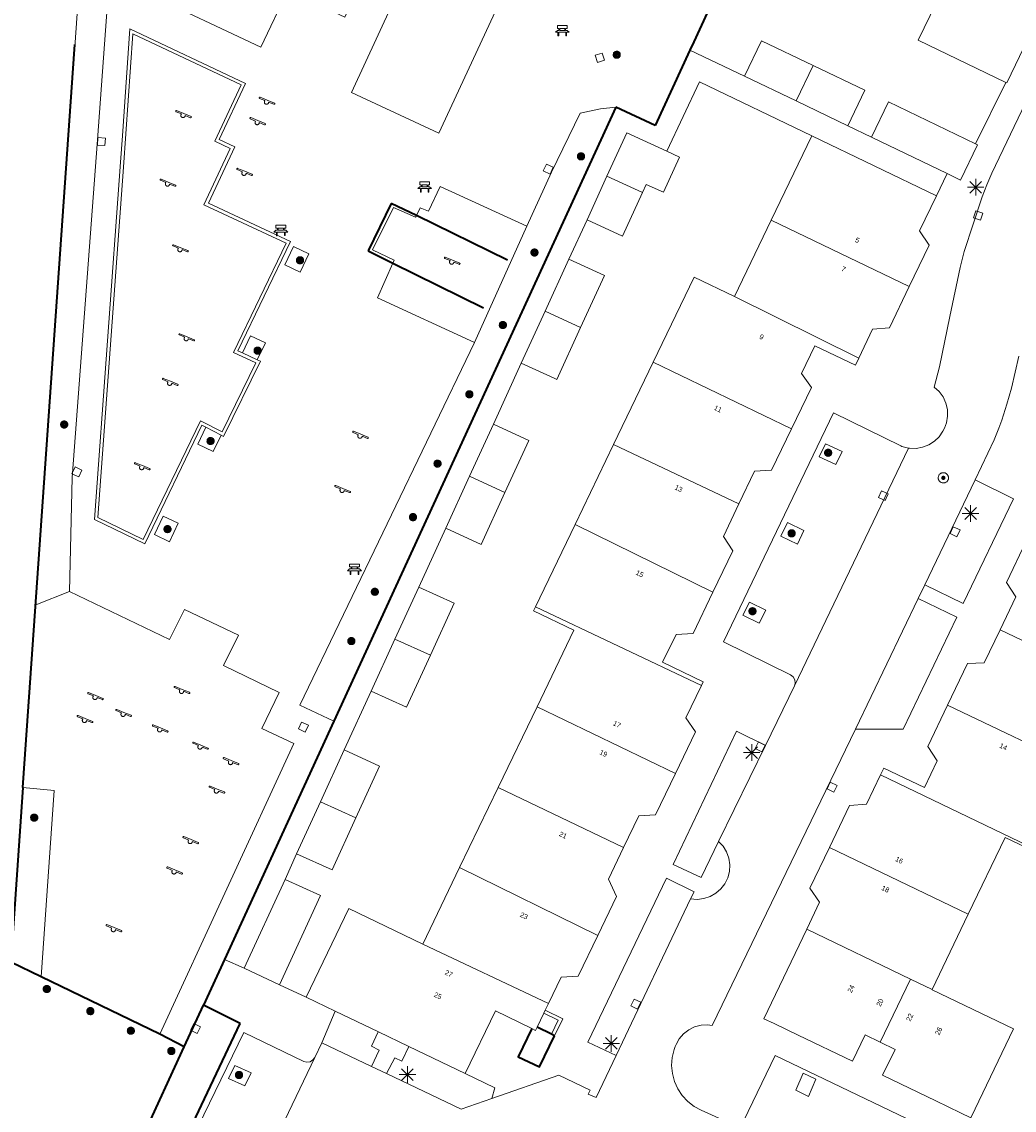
# Model space of a CAD drawing. Header units: metres. Extents: x 135779 to 137489, y 452643 to 455118.
# Tile 154 of 189: x 136297 to 136357, y 453940 to 454006. Entities that reach past the tile are written whole.
import ezdxf
from ezdxf.enums import TextEntityAlignment as Align

# ---------------------------------------------------------------- set-up
doc = ezdxf.new("R2010")
doc.units = ezdxf.units.M
doc.linetypes.add('DGN_Style_4', pattern=[89.853097, 44.898487, -22.449243, 0.056123, -22.449243])
for name, color, linetype, lineweight in [('KTop_BTD_Groenvoorziening', 62, 'Continuous', 13), ('KTop_BTD_Groenvoorziening_heesters', 62, 'Continuous', 13), ('KTop_GBI_Toegangstrap', 40, 'Continuous', 40), ('KTop_NAR_Huisnummer (t)', 7, 'Continuous', 13), ('KTop_NAR_Huisnummer tijdelijk (t)', 7, 'Continuous', 13), ('KTop_OTD_Onverhard_zand', 15, 'Continuous', 13), ('KTop_OTD_Open verharding', 15, 'Continuous', 13), ('KTop_PAL_Lichtmast', 40, 'Continuous', 13), ('KTop_PND_Grondvlaksituatie van BAG-pand [tachy]', 1, 'Continuous', 13), ('KTop_PND_Pandscheiding', 40, 'Continuous', 13), ('KTop_PUT_Inspectie- of rioolput', 15, 'Continuous', 13), ('KTop_PUT_Kolk', 15, 'Continuous', 13), ('KTop_SHD_Hek (l)', 15, 'DGN_Style_4', 40), ('KTop_SHD_Muur', 15, 'Continuous', 13), ('KTop_STM_Bank', 40, 'Continuous', 13), ('KTop_STM_Speelvoorziening', 40, 'Continuous', 13), ('KTop_VGO_Boom', 92, 'Continuous', 13), ('KTop_WGD_Parkeervlak', 251, 'Continuous', 13), ('KTop_WGD_Rijbaan_Lokale weg', 251, 'Continuous', 13), ('KTop_WGD_Voetpad', 251, 'Continuous', 13), ('KTop_WGD_Voetpad_achterpad', 251, 'Continuous', 13)]:
    doc.layers.add(name, color=color, linetype=linetype, lineweight=lineweight)
doc.styles.add('Style-ROVU', font='ROVU.shx')
doc.styles.add('Style-ROVUCURSIEF', font='ROVUCURSIEF.shx')

# ---------------------------------------------------------------- blocks, each defined once
blk = doc.blocks.new('PAL_Lichtmast')
at = {"layer": 'KTop_PAL_Lichtmast'}
for p, q in [((-0.354, -0.354), (0.354, 0.354)), ((0.354, -0.354), (-0.354, 0.354)), ((0, -0.5), (0, 0.5)), ((-0.5, 0), (0.5, 0))]:
    blk.add_line(p, q, dxfattribs=at)
blk = doc.blocks.new('PUT_Inspectie-_of_rioolput')
at = {"layer": 'KTop_PUT_Inspectie- of rioolput', "flags": 128}
for points in [[(0.31, 0), (0.308, 0.032), (0.303, 0.064), (0.294, 0.095), (0.283, 0.126), (0.268, 0.155), (0.25, 0.182), (0.23, 0.207), (0.207, 0.23), (0.182, 0.25), (0.154, 0.268), (0.126, 0.283), (0.095, 0.294), (0.064, 0.303), (0.032, 0.308), (0, 0.309), (-0.032, 0.308), (-0.064, 0.303), (-0.096, 0.294), (-0.126, 0.283), (-0.155, 0.268), (-0.182, 0.25), (-0.207, 0.23), (-0.23, 0.207), (-0.25, 0.182), (-0.268, 0.154), (-0.283, 0.126), (-0.294, 0.095), (-0.303, 0.064), (-0.308, 0.032), (-0.309, 0), (-0.308, -0.032), (-0.303, -0.064), (-0.294, -0.096), (-0.283, -0.126), (-0.268, -0.155), (-0.25, -0.182), (-0.23, -0.207), (-0.207, -0.23), (-0.182, -0.25), (-0.155, -0.268), (-0.126, -0.283), (-0.096, -0.294), (-0.064, -0.303), (-0.032, -0.308), (0, -0.309), (0.032, -0.308), (0.064, -0.303), (0.095, -0.294), (0.126, -0.283), (0.155, -0.268), (0.182, -0.25), (0.207, -0.23), (0.23, -0.207), (0.25, -0.182), (0.268, -0.155), (0.283, -0.126), (0.294, -0.096), (0.303, -0.064), (0.308, -0.032), (0.31, 0)], [(0.095, 0), (0.094, 0.009), (0.092, 0.019), (0.09, 0.029), (0.086, 0.038), (0.082, 0.047), (0.076, 0.055), (0.07, 0.063), (0.063, 0.07), (0.055, 0.076), (0.047, 0.082), (0.038, 0.086), (0.029, 0.09), (0.019, 0.092), (0.009, 0.094), (0, 0.094), (-0.01, 0.094), (-0.02, 0.092), (-0.029, 0.09), (-0.039, 0.086), (-0.048, 0.082), (-0.056, 0.076), (-0.064, 0.07), (-0.071, 0.063), (-0.077, 0.055), (-0.082, 0.047), (-0.087, 0.038), (-0.09, 0.029), (-0.093, 0.019), (-0.094, 0.009), (-0.095, 0), (-0.094, -0.01), (-0.093, -0.02), (-0.09, -0.029), (-0.087, -0.039), (-0.082, -0.048), (-0.077, -0.056), (-0.071, -0.064), (-0.064, -0.071), (-0.056, -0.077), (-0.047, -0.082), (-0.039, -0.087), (-0.029, -0.09), (-0.02, -0.093), (-0.01, -0.094), (0, -0.095), (0.009, -0.094), (0.019, -0.093), (0.029, -0.09), (0.038, -0.087), (0.047, -0.082), (0.055, -0.077), (0.063, -0.071), (0.07, -0.064), (0.076, -0.056), (0.082, -0.047), (0.086, -0.039), (0.09, -0.029), (0.092, -0.02), (0.094, -0.01), (0.095, 0)], [(0.035, 0), (0.034, 0.003), (0.034, 0.007), (0.033, 0.01), (0.031, 0.014), (0.03, 0.017), (0.028, 0.02), (0.026, 0.023), (0.023, 0.026), (0.02, 0.028), (0.017, 0.03), (0.014, 0.031), (0.01, 0.033), (0.007, 0.034), (0.003, 0.034), (0, 0.034), (-0.004, 0.034), (-0.007, 0.034), (-0.011, 0.033), (-0.014, 0.031), (-0.018, 0.03), (-0.021, 0.028), (-0.023, 0.026), (-0.026, 0.023), (-0.028, 0.02), (-0.03, 0.017), (-0.032, 0.014), (-0.033, 0.01), (-0.034, 0.007), (-0.035, 0.003), (-0.035, 0), (-0.035, -0.004), (-0.034, -0.007), (-0.033, -0.011), (-0.032, -0.014), (-0.03, -0.018), (-0.028, -0.021), (-0.026, -0.023), (-0.023, -0.026), (-0.021, -0.028), (-0.017, -0.03), (-0.014, -0.032), (-0.011, -0.033), (-0.007, -0.034), (-0.004, -0.035), (0, -0.035), (0.003, -0.035), (0.007, -0.034), (0.01, -0.033), (0.014, -0.032), (0.017, -0.03), (0.02, -0.028), (0.023, -0.026), (0.026, -0.023), (0.028, -0.021), (0.03, -0.017), (0.031, -0.014), (0.033, -0.011), (0.034, -0.007), (0.034, -0.004), (0.035, 0)], [(0.01, 0.02), (0.007, 0.02), (0.005, 0.021), (0.003, 0.022), (0.001, 0.022), (-0.001, 0.022), (-0.004, 0.022), (-0.006, 0.021), (-0.008, 0.02), (-0.01, 0.019), (-0.012, 0.018), (-0.014, 0.017), (-0.016, 0.015), (-0.017, 0.013), (-0.019, 0.012), (-0.02, 0.009), (-0.021, 0.007), (-0.022, 0.005), (-0.022, 0.003), (-0.022, 0.001), (-0.022, -0.001), (-0.022, -0.004), (-0.022, -0.006), (-0.021, -0.008), (-0.02, -0.01), (-0.019, -0.012), (-0.017, -0.014), (-0.016, -0.016), (-0.014, -0.017), (-0.012, -0.019), (-0.01, -0.02), (-0.008, -0.021), (-0.006, -0.022), (-0.003, -0.022), (-0.001, -0.022), (0.001, -0.022), (0.003, -0.022), (0.005, -0.022), (0.008, -0.021), (0.01, -0.02), (0.012, -0.019), (0.014, -0.017), (0.015, -0.016), (0.017, -0.014), (0.018, -0.012), (0.02, -0.01), (0.02, -0.008), (0.021, -0.006), (0.022, -0.003), (0.022, -0.001), (0.022, 0.001), (0.022, 0.003), (0.021, 0.005), (0.02, 0.008), (0.019, 0.01), (0.018, 0.012), (0.017, 0.014), (0.015, 0.015), (0.013, 0.017), (0.012, 0.018), (0.01, 0.02)]]:
    blk.add_lwpolyline(points, dxfattribs=at)
blk = doc.blocks.new('PUT_Kolk')
at = {"layer": 'KTop_PUT_Kolk', "flags": 128}
blk.add_lwpolyline([(0.225, -0.225), (0.225, 0.225), (-0.225, 0.225), (-0.225, -0.225), (0.225, -0.225)], dxfattribs=at)
blk = doc.blocks.new('STM_Speelvoorziening')
at = {"layer": 'KTop_STM_Speelvoorziening'}
for p, q in [((-0.456, 0.218), (-0.455, 0.222)), ((-0.456, 0.214), (-0.456, 0.218)), ((-0.456, 0.21), (-0.456, 0.214)), ((-0.455, 0.206), (-0.456, 0.21)), ((-0.455, 0.222), (-0.454, 0.226)), ((-0.454, 0.202), (-0.455, 0.206)), ((-0.454, 0.226), (-0.453, 0.23)), ((-0.453, 0.198), (-0.454, 0.202)), ((-0.453, 0.23), (-0.451, 0.234)), ((-0.451, 0.194), (-0.453, 0.198)), ((-0.451, 0.234), (-0.449, 0.237)), ((-0.449, 0.19), (-0.451, 0.194)), ((-0.449, 0.237), (-0.446, 0.24)), ((-0.446, 0.187), (-0.449, 0.19)), ((-0.446, 0.24), (-0.443, 0.243)), ((-0.443, 0.184), (-0.446, 0.187)), ((-0.443, 0.243), (-0.44, 0.246)), ((-0.44, 0.182), (-0.443, 0.184)), ((-0.44, 0.246), (-0.436, 0.248)), ((-0.436, 0.179), (-0.44, 0.182)), ((-0.436, 0.248), (-0.433, 0.25)), ((-0.433, 0.178), (-0.436, 0.179)), ((-0.433, 0.25), (-0.429, 0.251)), ((-0.109, 0.044), (-0.433, 0.178)), ((-0.429, 0.251), (-0.425, 0.253)), ((-0.425, 0.253), (-0.421, 0.253)), ((-0.421, 0.253), (-0.417, 0.253)), ((-0.417, 0.253), (-0.412, 0.253)), ((-0.412, 0.253), (-0.408, 0.253)), ((-0.408, 0.253), (-0.404, 0.251)), ((-0.404, 0.251), (-0.402, 0.251)), ((-0.402, 0.251), (0.031, 0.072)), ((-0.14, -0.007), (-0.135, 0.006)), ((-0.135, 0.006), (-0.129, 0.018)), ((-0.129, 0.018), (-0.122, 0.029)), ((-0.122, 0.029), (-0.114, 0.04)), ((-0.114, 0.04), (-0.109, 0.044)), ((0.031, 0.072), (0.464, -0.106)), ((-0.146, -0.033), (-0.144, -0.02)), ((-0.146, -0.047), (-0.146, -0.033)), ((-0.146, -0.06), (-0.146, -0.047)), ((-0.144, -0.073), (-0.146, -0.06)), ((-0.144, -0.02), (-0.14, -0.007)), ((-0.14, -0.086), (-0.144, -0.073)), ((-0.135, -0.099), (-0.14, -0.086)), ((-0.129, -0.111), (-0.135, -0.099)), ((-0.122, -0.122), (-0.129, -0.111)), ((-0.114, -0.133), (-0.122, -0.122)), ((-0.104, -0.143), (-0.114, -0.133)), ((-0.093, -0.151), (-0.104, -0.143)), ((-0.082, -0.158), (-0.093, -0.151)), ((-0.07, -0.164), (-0.082, -0.158)), ((-0.057, -0.169), (-0.07, -0.164)), ((-0.044, -0.172), (-0.057, -0.169)), ((-0.031, -0.174), (-0.044, -0.172)), ((-0.017, -0.175), (-0.031, -0.174)), ((-0.004, -0.174), (-0.017, -0.175)), ((0.009, -0.172), (-0.004, -0.174)), ((0.022, -0.169), (0.009, -0.172)), ((0.035, -0.164), (0.022, -0.169)), ((0.047, -0.158), (0.035, -0.164)), ((0.058, -0.151), (0.047, -0.158)), ((0.069, -0.143), (0.058, -0.151)), ((0.078, -0.133), (0.069, -0.143)), ((0.086, -0.122), (0.078, -0.133)), ((0.094, -0.111), (0.086, -0.122)), ((0.1, -0.099), (0.094, -0.111)), ((0.105, -0.086), (0.1, -0.099)), ((0.108, -0.073), (0.105, -0.086)), ((0.11, -0.06), (0.108, -0.073)), ((0.112, -0.046), (0.11, -0.06)), ((0.434, -0.179), (0.112, -0.046)), ((0.439, -0.18), (0.434, -0.179)), ((0.443, -0.181), (0.439, -0.18)), ((0.447, -0.181), (0.443, -0.181)), ((0.451, -0.181), (0.447, -0.181)), ((0.455, -0.18), (0.451, -0.181)), ((0.459, -0.179), (0.455, -0.18)), ((0.463, -0.178), (0.459, -0.179)), ((0.467, -0.176), (0.463, -0.178)), ((0.464, -0.106), (0.467, -0.107)), ((0.467, -0.107), (0.47, -0.11)), ((0.47, -0.174), (0.467, -0.176)), ((0.47, -0.11), (0.474, -0.112)), ((0.474, -0.171), (0.47, -0.174)), ((0.474, -0.112), (0.477, -0.115)), ((0.477, -0.168), (0.474, -0.171)), ((0.477, -0.115), (0.479, -0.118)), ((0.479, -0.165), (0.477, -0.168)), ((0.479, -0.118), (0.481, -0.122)), ((0.481, -0.161), (0.479, -0.165)), ((0.481, -0.122), (0.483, -0.125)), ((0.483, -0.158), (0.481, -0.161)), ((0.483, -0.125), (0.485, -0.129)), ((0.485, -0.154), (0.483, -0.158)), ((0.485, -0.129), (0.486, -0.133)), ((0.486, -0.15), (0.485, -0.154)), ((0.486, -0.133), (0.486, -0.138)), ((0.486, -0.138), (0.487, -0.142)), ((0.487, -0.142), (0.486, -0.146)), ((0.486, -0.146), (0.486, -0.15))]:
    blk.add_line(p, q, dxfattribs=at)
blk = doc.blocks.new('STM_Bank')
at = {"layer": 'KTop_STM_Bank'}
for p, q in [((-0.416, -0.089), (-0.298, 0.019)), ((-0.298, 0.314), (0.298, 0.314)), ((-0.298, 0.143), (-0.298, 0.314)), ((-0.2, 0.143), (-0.298, 0.143)), ((-0.298, 0.019), (-0.2, 0.019)), ((-0.2, 0.019), (-0.2, 0.143)), ((0.157, 0.143), (-0.154, 0.143)), ((-0.154, 0.143), (-0.154, 0.019)), ((-0.154, 0.019), (0.157, 0.019)), ((0.157, 0.019), (0.157, 0.143)), ((0.298, 0.143), (0.203, 0.143)), ((0.203, 0.143), (0.203, 0.019)), ((0.203, 0.019), (0.298, 0.019)), ((0.298, 0.314), (0.298, 0.143)), ((0.298, 0.019), (0.416, -0.089)), ((-0.259, -0.089), (-0.416, -0.089)), ((-0.259, -0.315), (-0.259, -0.089)), ((-0.213, -0.315), (-0.259, -0.315)), ((0.216, -0.089), (-0.213, -0.089)), ((-0.213, -0.089), (-0.213, -0.315)), ((0.216, -0.305), (0.216, -0.089)), ((0.259, -0.305), (0.216, -0.305)), ((0.416, -0.089), (0.259, -0.089)), ((0.259, -0.089), (0.259, -0.305))]:
    blk.add_line(p, q, dxfattribs=at)
blk = doc.blocks.new('VGO_Boom')
at = {"layer": 'KTop_VGO_Boom', "flags": 128}
for points in [[(0.215, 0), (0.214, 0.022), (0.21, 0.045), (0.204, 0.066), (0.196, 0.087), (0.186, 0.108), (0.174, 0.126), (0.16, 0.144), (0.144, 0.16), (0.126, 0.174), (0.107, 0.186), (0.087, 0.196), (0.066, 0.204), (0.045, 0.21), (0.022, 0.214), (-0.001, 0.215), (-0.023, 0.214), (-0.045, 0.21), (-0.067, 0.204), (-0.088, 0.196), (-0.108, 0.186), (-0.127, 0.174), (-0.144, 0.16), (-0.16, 0.144), (-0.174, 0.126), (-0.187, 0.107), (-0.197, 0.087), (-0.205, 0.066), (-0.211, 0.045), (-0.214, 0.022), (-0.215, -0.001), (-0.214, -0.023), (-0.211, -0.045), (-0.205, -0.067), (-0.197, -0.088), (-0.187, -0.108), (-0.174, -0.127), (-0.16, -0.144), (-0.144, -0.16), (-0.127, -0.174), (-0.108, -0.187), (-0.088, -0.197), (-0.067, -0.205), (-0.045, -0.211), (-0.023, -0.214), (0, -0.215), (0.022, -0.214), (0.045, -0.211), (0.066, -0.205), (0.087, -0.197), (0.108, -0.187), (0.126, -0.174), (0.144, -0.16), (0.16, -0.144), (0.174, -0.127), (0.186, -0.108), (0.196, -0.088), (0.204, -0.067), (0.21, -0.045), (0.214, -0.023), (0.215, -0.001)], [(0.155, 0), (0.154, 0.016), (0.152, 0.032), (0.147, 0.048), (0.142, 0.063), (0.134, 0.078), (0.125, 0.091), (0.115, 0.104), (0.104, 0.115), (0.091, 0.125), (0.077, 0.134), (0.063, 0.142), (0.048, 0.147), (0.032, 0.152), (0.016, 0.154), (-0.001, 0.155), (-0.017, 0.154), (-0.033, 0.152), (-0.048, 0.147), (-0.064, 0.142), (-0.078, 0.134), (-0.092, 0.125), (-0.104, 0.115), (-0.116, 0.104), (-0.126, 0.091), (-0.135, 0.077), (-0.142, 0.063), (-0.148, 0.048), (-0.152, 0.032), (-0.155, 0.016), (-0.155, -0.001), (-0.155, -0.017), (-0.152, -0.033), (-0.148, -0.048), (-0.142, -0.064), (-0.135, -0.078), (-0.126, -0.092), (-0.116, -0.104), (-0.104, -0.116), (-0.092, -0.126), (-0.078, -0.135), (-0.064, -0.142), (-0.048, -0.148), (-0.033, -0.152), (-0.017, -0.155), (0, -0.155), (0.016, -0.155), (0.032, -0.152), (0.048, -0.148), (0.063, -0.142), (0.078, -0.135), (0.091, -0.126), (0.104, -0.116), (0.115, -0.104), (0.125, -0.092), (0.134, -0.078), (0.142, -0.064), (0.147, -0.048), (0.152, -0.033), (0.154, -0.017), (0.155, -0.001)], [(0.095, 0), (0.094, 0.01), (0.093, 0.02), (0.09, 0.029), (0.087, 0.039), (0.082, 0.048), (0.077, 0.056), (0.071, 0.064), (0.064, 0.071), (0.056, 0.077), (0.047, 0.082), (0.039, 0.087), (0.029, 0.09), (0.02, 0.093), (0.01, 0.094), (-0.001, 0.095), (-0.01, 0.094), (-0.02, 0.093), (-0.03, 0.09), (-0.039, 0.087), (-0.048, 0.082), (-0.056, 0.077), (-0.064, 0.071), (-0.071, 0.064), (-0.077, 0.056), (-0.083, 0.047), (-0.087, 0.039), (-0.091, 0.029), (-0.093, 0.02), (-0.095, 0.01), (-0.095, -0.001), (-0.095, -0.01), (-0.093, -0.02), (-0.091, -0.03), (-0.087, -0.039), (-0.083, -0.048), (-0.077, -0.056), (-0.071, -0.064), (-0.064, -0.071), (-0.056, -0.077), (-0.048, -0.083), (-0.039, -0.087), (-0.03, -0.091), (-0.02, -0.093), (-0.01, -0.095), (0, -0.095), (0.01, -0.095), (0.02, -0.093), (0.029, -0.091), (0.039, -0.087), (0.048, -0.083), (0.056, -0.077), (0.064, -0.071), (0.071, -0.064), (0.077, -0.056), (0.082, -0.048), (0.087, -0.039), (0.09, -0.03), (0.093, -0.02), (0.094, -0.01), (0.095, -0.001)], [(0.035, 0), (0.035, 0.004), (0.034, 0.007), (0.033, 0.011), (0.032, 0.014), (0.03, 0.018), (0.028, 0.021), (0.026, 0.023), (0.023, 0.026), (0.021, 0.028), (0.017, 0.03), (0.014, 0.032), (0.011, 0.033), (0.007, 0.034), (0.004, 0.035), (-0.001, 0.035), (-0.004, 0.035), (-0.008, 0.034), (-0.011, 0.033), (-0.015, 0.032), (-0.018, 0.03), (-0.021, 0.028), (-0.024, 0.026), (-0.027, 0.023), (-0.029, 0.021), (-0.031, 0.017), (-0.032, 0.014), (-0.034, 0.011), (-0.035, 0.007), (-0.035, 0.004), (-0.035, -0.001), (-0.035, -0.004), (-0.035, -0.008), (-0.034, -0.011), (-0.032, -0.015), (-0.031, -0.018), (-0.029, -0.021), (-0.027, -0.024), (-0.024, -0.027), (-0.021, -0.029), (-0.018, -0.031), (-0.015, -0.032), (-0.011, -0.034), (-0.008, -0.035), (-0.004, -0.035), (0, -0.035), (0.004, -0.035), (0.007, -0.035), (0.011, -0.034), (0.014, -0.032), (0.018, -0.031), (0.021, -0.029), (0.023, -0.027), (0.026, -0.024), (0.028, -0.021), (0.03, -0.018), (0.032, -0.015), (0.033, -0.011), (0.034, -0.008), (0.035, -0.004), (0.035, 0)]]:
    blk.add_lwpolyline(points, dxfattribs=at)

msp = doc.modelspace()

# ---------------------------------------------------------------- linework, layer by layer
at = {"layer": 'KTop_BTD_Groenvoorziening', "flags": 128}
for points in [[(136301.904, 454025.989), (136301.829, 454025.773), (136297.973, 453970.579)], [(136300.007, 453971.389), (136300.159, 453978.257), (136301.69, 453998.6), (136303.16, 454018.67), (136303.797, 454018.91)], [(136332.931, 454000.563), (136332, 454000.47), (136330.78, 454000.2), (136329.05, 453996.66), (136327.575, 453993.396)], [(136313.51, 453992.17), (136312.99, 453991.06), (136313.91, 453990.63), (136314.43, 453991.74), (136313.51, 453992.17)], [(136311.326, 453985.347), (136311.81, 453986.36), (136310.92, 453986.79), (136310.43, 453985.764)], [(136324.409, 453986.39), (136313.89, 453964.53), (136315.937, 453963.559)], [(136308.226, 453981.277), (136307.75, 453980.26), (136308.67, 453979.81), (136309.139, 453980.812)], [(136306.03, 453974.38), (136306.55, 453975.5), (136305.65, 453975.93), (136305.13, 453974.81), (136306.03, 453974.38)], [(136297.203, 453959.565), (136296.468, 453949.041), (136298.291, 453948.161)]]:
    msp.add_lwpolyline(points, dxfattribs=at)
at = {"layer": 'KTop_BTD_Groenvoorziening_heesters', "flags": 128}
msp.add_lwpolyline([(136308.08, 453946.452), (136306.923, 453943.933), (136303.298, 453936.04), (136302.679, 453934.693), (136295.783, 453919.676)], dxfattribs=at)
at = {"layer": 'KTop_GBI_Toegangstrap', "flags": 128}
for points in [[(136329.055, 453944.695), (136328.186, 453945.117)], [(136327.876, 453945.035), (136327.055, 453943.344), (136328.332, 453942.724), (136329.245, 453944.603)], [(136329.245, 453944.603), (136329.055, 453944.695)]]:
    msp.add_lwpolyline(points, dxfattribs=at)
at = {"layer": 'KTop_OTD_Onverhard_zand', "flags": 128}
for points in [[(136322.275, 453999.014), (136327.099, 454009.456), (136321.822, 454011.894), (136316.998, 454001.452), (136317.596, 454001.176), (136322.275, 453999.014)], [(136310.43, 453985.764), (136310.156, 453985.891), (136313.33, 453992.47), (136308.377, 453994.78), (136309.966, 453998.177), (136309.029, 453998.622), (136310.621, 454002.007), (136303.65, 454005.3), (136303.21, 453998.84), (136303.08, 453997.25), (136301.515, 453975.722), (136304.54, 453974.25), (136307.989, 453981.398), (136308.226, 453981.277)], [(136310.43, 453985.764), (136311.326, 453985.347)], [(136309.139, 453980.812), (136309.297, 453980.732), (136311.515, 453985.259), (136311.326, 453985.347)], [(136309.139, 453980.812), (136308.226, 453981.277)]]:
    msp.add_lwpolyline(points, dxfattribs=at)
at = {"layer": 'KTop_OTD_Open verharding', "flags": 128}
for points in [[(136310.359, 454001.913), (136303.83, 454005), (136303.41, 453998.96), (136303.26, 453996.95), (136301.725, 453975.838), (136304.44, 453974.51), (136307.899, 453981.668), (136309.207, 453981.002), (136311.246, 453985.164), (136309.892, 453985.793), (136313.07, 453992.37), (136308.111, 453994.685), (136309.7, 453998.082), (136308.764, 453998.527), (136310.359, 454001.913)], [(136327.575, 453993.396), (136322.35, 453995.791), (136321.645, 453994.303), (136321.14, 453994.513), (136320.913, 453994.034), (136320.868, 453993.94), (136319.528, 453994.521), (136318.272, 453991.974), (136319.576, 453991.341), (136319.503, 453991.177), (136318.571, 453989.077), (136324.409, 453986.39)], [(136327.575, 453993.396), (136324.409, 453986.39)], [(136297.973, 453970.579), (136300.007, 453971.389)], [(136298.291, 453948.161), (136305.457, 453944.7), (136313.534, 453962.209), (136311.608, 453963.128), (136312.643, 453965.287), (136309.28, 453966.925), (136310.186, 453968.742), (136306.942, 453970.29), (136306.038, 453968.497), (136300.007, 453971.389)], [(136297.973, 453970.579), (136297.203, 453959.565)], [(136298.291, 453948.161), (136299.092, 453959.388), (136297.203, 453959.565)], [(136318.209, 453942.758), (136318.21, 453942.76), (136318.67, 453943.73), (136318.2, 453943.97), (136318.62, 453944.84), (136318.621, 453944.841)], [(136320.465, 453943.956), (136320.04, 453943.07), (136319.61, 453943.28), (136319.117, 453942.326)]]:
    msp.add_lwpolyline(points, dxfattribs=at)
at = {"layer": 'KTop_PND_Grondvlaksituatie van BAG-pand [tachy]', "flags": 128}
for points in [[(136311.237, 454013.015), (136307.802, 454014.643), (136304.44, 454007.549), (136311.543, 454004.183), (136313.169, 454007.614), (136316.593, 454005.99), (136319.957, 454013.083), (136312.941, 454016.422), (136311.237, 454013.015)], [(136356.431, 454002.06), (136356.491, 454002.031), (136361.111, 454011.661), (136357.354, 454013.462), (136358.418, 454015.683)], [(136353.321, 454009.081), (136351.161, 454004.601), (136356.431, 454002.06)], [(136344.83, 454003.087), (136341.719, 454004.577), (136340.692, 454002.434)], [(136346.915, 453999.453), (136347.942, 454001.596), (136344.83, 454003.087)], [(136340.692, 454002.434), (136343.804, 454000.943)], [(136343.804, 454000.943), (136346.915, 453999.453)], [(136354.605, 453998.357), (136349.373, 454000.885), (136348.349, 453998.755)], [(136336.016, 453997.916), (136333.597, 453999.024), (136332.397, 453996.404)], [(136344.741, 453998.841), (136342.296, 453993.751)], [(136352.253, 453995.225), (136344.741, 453998.841)], [(136348.349, 453998.755), (136352.894, 453996.569)], [(136352.894, 453996.569), (136353.701, 453996.181), (136354.721, 453998.301), (136354.605, 453998.357)], [(136334.533, 453995.425), (136334.759, 453995.918), (136335.805, 453995.439), (136336.779, 453997.567), (136336.016, 453997.916)], [(136332.397, 453996.404), (136331.197, 453993.783)], [(136331.197, 453993.783), (136333.334, 453992.805), (136334.533, 453995.425)], [(136350.616, 453989.766), (136351.811, 453992.261), (136351.241, 453993.111), (136352.253, 453995.225)], [(136342.296, 453993.751), (136340.091, 453989.161)], [(136330.107, 453991.404), (136328.672, 453988.27)], [(136330.808, 453987.292), (136332.243, 453990.425), (136330.107, 453991.404)], [(136340.091, 453989.161), (136337.651, 453990.331), (136335.186, 453985.208)], [(136347.576, 453985.448), (136348.411, 453987.191), (136349.421, 453987.271), (136350.616, 453989.766)], [(136328.672, 453988.27), (136327.236, 453985.137)], [(136327.236, 453985.137), (136329.209, 453984.233), (136329.372, 453984.158), (136330.808, 453987.292)], [(136343.521, 453981.191), (136344.721, 453983.681), (136344.121, 453984.521), (136344.921, 453986.191), (136347.371, 453985.021), (136347.576, 453985.448)], [(136335.186, 453985.208), (136332.795, 453980.238)], [(136325.551, 453981.459), (136324.116, 453978.326)], [(136326.252, 453977.347), (136327.687, 453980.48), (136325.551, 453981.459)], [(136340.351, 453976.671), (136341.281, 453978.641), (136342.321, 453978.701), (136343.521, 453981.191)], [(136332.795, 453980.238), (136330.473, 453975.413)], [(136324.116, 453978.326), (136322.68, 453975.192)], [(136322.68, 453975.192), (136324.816, 453974.213), (136326.252, 453977.347)], [(136338.786, 453971.336), (136339.981, 453973.831), (136339.421, 453974.701), (136340.351, 453976.671)], [(136330.473, 453975.413), (136328.093, 453970.465)], [(136357.661, 453974.418), (136356.469, 453971.929), (136357.042, 453971.066), (136356.087, 453969.073)], [(136321.057, 453971.65), (136319.622, 453968.516)], [(136321.759, 453967.538), (136323.194, 453970.672), (136321.057, 453971.65)], [(136338.088, 453965.716), (136338.193, 453965.935), (136335.751, 453967.111), (136336.561, 453968.791), (136337.591, 453968.841), (136338.786, 453971.336)], [(136328.093, 453970.465), (136327.971, 453970.211), (136330.401, 453969.041), (136328.183, 453964.43)], [(136356.087, 453969.073), (136355.133, 453967.08), (136354.124, 453967.032), (136352.929, 453964.538)], [(136319.622, 453968.516), (136318.187, 453965.383)], [(136318.187, 453965.383), (136320.324, 453964.405), (136321.759, 453967.538)], [(136336.533, 453960.42), (136337.732, 453962.917), (136337.15, 453963.763), (136338.088, 453965.716)], [(136328.183, 453964.43), (136325.849, 453959.576)], [(136352.929, 453964.538), (136351.734, 453962.044), (136352.308, 453961.181), (136351.531, 453959.561), (136349.091, 453960.731), (136348.894, 453960.322)], [(136316.564, 453961.841), (136315.129, 453958.708)], [(136317.265, 453957.729), (136318.7, 453960.862), (136316.564, 453961.841)], [(136333.4, 453955.951), (136334.316, 453957.858), (136335.334, 453957.923), (136336.533, 453960.42)], [(136348.894, 453960.322), (136348.044, 453958.553), (136347.021, 453958.477), (136345.811, 453955.953)], [(136325.849, 453959.576), (136323.521, 453954.736)], [(136315.129, 453958.708), (136313.693, 453955.574)], [(136313.693, 453955.574), (136315.829, 453954.595), (136317.265, 453957.729)], [(136354.172, 453951.927), (136356.391, 453956.561), (136358.811, 453955.411), (136358.863, 453955.52)], [(136331.839, 453950.64), (136332.967, 453952.991), (136332.485, 453954.044), (136333.4, 453955.951)], [(136345.811, 453955.953), (136344.631, 453953.491), (136345.214, 453952.647), (136344.436, 453951.024)], [(136323.521, 453954.736), (136321.301, 453950.121)], [(136313.011, 453954.021), (136310.531, 453948.671)], [(136312.661, 453947.681), (136315.131, 453953.051), (136313.011, 453954.021)], [(136321.301, 453950.121), (136316.841, 453952.271), (136314.271, 453946.931)], [(136352.003, 453947.397), (136354.172, 453951.927)], [(136344.436, 453951.024), (136341.851, 453945.631), (136342.468, 453945.337), (136343.926, 453944.642), (136347.201, 453943.081), (136347.961, 453944.651), (136348.861, 453944.216)], [(136328.878, 453946.557), (136329.632, 453948.126), (136330.661, 453948.186), (136331.839, 453950.64)], [(136310.531, 453948.671), (136312.661, 453947.681)], [(136354.35, 453939.701), (136356.901, 453945.021), (136351.991, 453947.371), (136352.003, 453947.397)], [(136314.271, 453946.931), (136316.02, 453946.09)], [(136328.679, 453946.144), (136328.878, 453946.557)], [(136318.621, 453944.841), (136316.02, 453946.09)], [(136323.851, 453942.331), (136325.681, 453946.101), (136327.876, 453945.035)], [(136328.186, 453945.117), (136328.591, 453945.961)], [(136328.679, 453946.144), (136328.591, 453945.961)], [(136328.186, 453945.117), (136328.095, 453944.928), (136327.876, 453945.035)], [(136320.465, 453943.956), (136318.621, 453944.841)], [(136323.851, 453942.331), (136320.465, 453943.956)], [(136348.861, 453944.216), (136349.761, 453943.781), (136349.001, 453942.221), (136352.218, 453940.676), (136353.698, 453939.965), (136354.331, 453939.661), (136354.35, 453939.701)]]:
    msp.add_lwpolyline(points, dxfattribs=at)
at = {"layer": 'KTop_PND_Pandscheiding', "flags": 128}
for points in [[(136344.83, 454003.087), (136343.804, 454000.943)], [(136332.397, 453996.404), (136334.533, 453995.425)], [(136342.296, 453993.751), (136350.616, 453989.766)], [(136347.576, 453985.448), (136340.091, 453989.161)], [(136330.808, 453987.292), (136328.672, 453988.27)], [(136335.186, 453985.208), (136343.521, 453981.191)], [(136340.351, 453976.671), (136332.795, 453980.238)], [(136326.252, 453977.347), (136324.116, 453978.326)], [(136338.786, 453971.336), (136330.473, 453975.413)], [(136328.093, 453970.465), (136338.088, 453965.716)], [(136363.623, 453965.464), (136356.087, 453969.073)], [(136319.622, 453968.516), (136321.759, 453967.538)], [(136328.183, 453964.43), (136336.533, 453960.42)], [(136352.929, 453964.538), (136361.267, 453960.543)], [(136348.894, 453960.322), (136358.863, 453955.52)], [(136325.849, 453959.576), (136333.4, 453955.951)], [(136317.265, 453957.729), (136315.129, 453958.708)], [(136354.172, 453951.927), (136345.811, 453955.953)], [(136323.521, 453954.736), (136331.839, 453950.64)], [(136344.436, 453951.024), (136350.7, 453948.022)], [(136328.878, 453946.557), (136321.301, 453950.121)], [(136350.7, 453948.022), (136348.861, 453944.216)], [(136352.003, 453947.397), (136350.7, 453948.022)]]:
    msp.add_lwpolyline(points, dxfattribs=at)
at = {"layer": 'KTop_SHD_Hek (l)', "flags": 128}
for points in [[(136297.203, 453959.565), (136301.829, 454025.773)], [(136345.56, 454021.778), (136337.631, 454004.517)], [(136337.631, 454004.517), (136337.399, 454004.013)], [(136337.399, 454004.013), (136335.311, 453999.468), (136332.931, 454000.563)], [(136332.931, 454000.563), (136315.937, 453963.559)], [(136320.913, 453994.034), (136319.402, 453994.773), (136318.016, 453991.913), (136319.503, 453991.177)], [(136326.399, 453991.352), (136320.913, 453994.034)], [(136319.503, 453991.177), (136324.958, 453988.48)], [(136315.937, 453963.559), (136309.34, 453949.195)], [(136297.203, 453959.565), (136296.468, 453949.041)], [(136298.291, 453948.161), (136296.468, 453949.041)], [(136309.34, 453949.195), (136308.08, 453946.452)], [(136305.457, 453944.7), (136298.291, 453948.161)], [(136311.893, 453933.859), (136306.173, 453936.621), (136310.284, 453945.345), (136308.08, 453946.452)], [(136306.923, 453943.933), (136308.08, 453946.452)], [(136306.923, 453943.933), (136305.457, 453944.7)], [(136303.298, 453936.04), (136306.923, 453943.933)]]:
    msp.add_lwpolyline(points, dxfattribs=at)
at = {"layer": 'KTop_SHD_Muur', "flags": 128}
for points in [[(136328.591, 453945.961), (136329.464, 453945.537), (136329.055, 453944.695)], [(136329.245, 453944.603), (136329.745, 453945.634), (136328.679, 453946.144)]]:
    msp.add_lwpolyline(points, dxfattribs=at)
at = {"layer": 'KTop_WGD_Parkeervlak', "flags": 128}
for points in [[(136346.191, 453979.041), (136346.571, 453979.821), (136345.571, 453980.281), (136345.191, 453979.501), (136346.191, 453979.041)], [(136342.881, 453974.721), (136343.881, 453974.231), (136344.271, 453975.051), (136343.271, 453975.541), (136342.881, 453974.721)], [(136341.571, 453969.471), (136341.981, 453970.261), (136340.991, 453970.741), (136340.581, 453969.951), (136341.571, 453969.471)], [(136309.591, 453942.031), (136310.571, 453941.581), (136310.961, 453942.361), (136309.981, 453942.811), (136309.591, 453942.031)], [(136344.551, 453940.951), (136344.991, 453941.981), (136344.221, 453942.351), (136343.781, 453941.321), (136344.551, 453940.951)]]:
    msp.add_lwpolyline(points, dxfattribs=at)
at = {"layer": 'KTop_WGD_Rijbaan_Lokale weg', "flags": 128}
for points in [[(136364.163, 454014.527), (136355.601, 453996.601), (136355.288, 453995.887), (136355.011, 453995.161), (136353.931, 453991.871), (136353.681, 453990.901), (136353.061, 453987.961), (136352.45, 453984.93), (136352.12, 453983.7), (136352.417, 453983.429), (136352.655, 453983.106), (136352.824, 453982.741), (136352.917, 453982.35), (136352.932, 453981.949), (136352.867, 453981.552), (136352.75, 453981.23), (136352.64, 453981.04), (136352.416, 453980.71), (136352.131, 453980.432), (136351.796, 453980.216), (136351.424, 453980.071), (136351.031, 453980.002), (136350.633, 453980.014), (136350.562, 453980.024)], [(136354.596, 453978.114), (136355.736, 453980.53), (136356.023, 453981.227), (136356.191, 453981.701), (136356.497, 453982.662), (136356.771, 453983.631), (136357.231, 453985.571)], [(136343.692, 453965.693), (136350.562, 453980.024)], [(136354.596, 453978.114), (136351.557, 453971.778)], [(136351.161, 453970.956), (136351.557, 453971.778)], [(136351.161, 453970.956), (136347.375, 453963.091)], [(136343.692, 453965.693), (136341.953, 453962.1)], [(136339.994, 453939.254), (136338.08, 453940.12), (136337.651, 453940.35), (136337.265, 453940.647), (136336.932, 453941.004), (136336.663, 453941.41), (136336.463, 453941.854), (136336.339, 453942.325), (136336.293, 453942.81), (136336.327, 453943.296), (136336.441, 453943.77), (136336.51, 453943.96), (136336.56, 453944.08), (136336.754, 453944.426), (136337.013, 453944.726), (136337.327, 453944.968), (136337.683, 453945.143), (136338.067, 453945.242), (136338.462, 453945.263), (136338.74, 453945.23), (136347.375, 453963.091)], [(136339.13, 453956.32), (136341.953, 453962.1)], [(136339.13, 453956.32), (136339.404, 453956.024), (136339.611, 453955.683), (136339.747, 453955.307), (136339.804, 453954.912), (136339.783, 453954.514), (136339.682, 453954.127), (136339.506, 453953.769), (136339.263, 453953.453), (136338.961, 453953.191), (136338.614, 453952.994), (136338.234, 453952.871), (136337.838, 453952.826), (136337.44, 453952.86)], [(136332.945, 453943.418), (136337.44, 453952.86)], [(136315.221, 453944.181), (136314.786, 453943.292)], [(136315.221, 453944.181), (136318.209, 453942.758)], [(136310.928, 453935.238), (136314.786, 453943.292)], [(136332.945, 453943.418), (136331.741, 453940.881), (136331.271, 453941.081), (136331.381, 453941.331), (136329.491, 453942.231), (136325.451, 453940.831)], [(136318.209, 453942.758), (136319.117, 453942.326)], [(136319.117, 453942.326), (136323.621, 453940.181), (136325.451, 453940.831)]]:
    msp.add_lwpolyline(points, dxfattribs=at)
at = {"layer": 'KTop_WGD_Voetpad', "flags": 128}
for points in [[(136356.431, 454002.06), (136354.605, 453998.357)], [(136352.253, 453995.225), (136352.894, 453996.569)], [(136350.562, 453980.024), (136350.177, 453980.129), (136350.1, 453980.16), (136346.051, 453982.151), (136339.431, 453968.341), (136343.46, 453966.352), (136343.617, 453966.231), (136343.715, 453966.058), (136343.737, 453965.86), (136343.692, 453965.693)], [(136351.557, 453971.778), (136353.871, 453970.661), (136356.901, 453976.961), (136354.596, 453978.114)], [(136347.375, 453963.091), (136350.241, 453963.091), (136353.491, 453969.831), (136351.161, 453970.956)], [(136341.953, 453962.1), (136340.211, 453962.971), (136336.381, 453954.921), (136338.07, 453954.136), (136339.13, 453956.32)], [(136337.44, 453952.86), (136337.657, 453953.287), (136335.981, 453954.111), (136331.241, 453944.211), (136332.945, 453943.418)], [(136309.34, 453949.195), (136308.08, 453946.452)], [(136309.34, 453949.195), (136310.531, 453948.671)], [(136314.271, 453946.931), (136312.661, 453947.681)], [(136306.173, 453936.621), (136310.284, 453945.345), (136308.08, 453946.452)], [(136316.02, 453946.09), (136315.221, 453944.181)], [(136314.786, 453943.292), (136314.679, 453943.147), (136314.51, 453943.042), (136314.314, 453943.012), (136314.121, 453943.061), (136310.511, 453944.791), (136308.111, 453939.848), (136306.859, 453937.203), (136310.928, 453935.238)], [(136359.709, 453929.777), (136359.557, 453929.904), (136359.466, 453930.081), (136359.452, 453930.279), (136359.495, 453930.427), (136361.341, 453934.391), (136342.531, 453943.411), (136340.652, 453939.493), (136340.532, 453939.334), (136340.36, 453939.235), (136340.163, 453939.21), (136339.994, 453939.254)], [(136325.451, 453940.831), (136325.648, 453941.468), (136323.851, 453942.331)]]:
    msp.add_lwpolyline(points, dxfattribs=at)
at = {"layer": 'KTop_WGD_Voetpad_achterpad', "flags": 128}
for points in [[(136340.692, 454002.434), (136337.399, 454004.013), (136335.311, 453999.468), (136332.931, 454000.563)], [(136336.016, 453997.916), (136337.984, 454002.094), (136344.741, 453998.841)], [(136315.937, 453963.559), (136332.931, 454000.563)], [(136348.349, 453998.755), (136346.915, 453999.453)], [(136330.107, 453991.404), (136331.197, 453993.783)], [(136325.551, 453981.459), (136327.236, 453985.137)], [(136321.057, 453971.65), (136322.68, 453975.192)], [(136316.564, 453961.841), (136318.187, 453965.383)], [(136315.937, 453963.559), (136309.34, 453949.195)], [(136313.011, 453954.021), (136313.693, 453955.574)]]:
    msp.add_lwpolyline(points, dxfattribs=at)

# ---------------------------------------------------------------- block references
at = {"layer": 'KTop_PAL_Lichtmast'}
for p in [(136354.622, 453995.742), (136354.312, 453976.082), (136341.122, 453961.672), (136332.662, 453944.142), (136320.372, 453942.262)]:
    msp.add_blockref('PAL_Lichtmast', p, dxfattribs=at)
at = {"layer": 'KTop_PUT_Inspectie- of rioolput', "rotation": 334.3757535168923}
msp.add_blockref('PUT_Inspectie-_of_rioolput', (136352.672, 453978.232), dxfattribs=at)
at = {"layer": 'KTop_PUT_Kolk'}
for p, rotation in [((136331.972, 454003.55), 287.7996385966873), ((136301.933, 453998.498), 175.9082569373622), ((136328.858, 453996.84), 335.3331581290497), ((136354.772, 453994.037), 161.826673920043), ((136300.454, 453978.588), 335.3331581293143), ((136349.055, 453977.155), 334.3878555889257), ((136353.376, 453974.982), 154.3757535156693), ((136314.11, 453963.208), 335.3319499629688), ((136341.631, 453962.013), 63.43494882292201), ((136345.965, 453959.582), 154.1982962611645), ((136334.14, 453946.513), 334.5425439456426), ((136307.598, 453945.039), 63.33105813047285)]:
    msp.add_blockref('PUT_Kolk', p, dxfattribs=dict(at, rotation=rotation))
at = {"layer": 'KTop_STM_Bank'}
for p in [(136329.707, 454005.179), (136321.411, 453995.757), (136312.742, 453993.136), (136317.183, 453972.718)]:
    msp.add_blockref('STM_Bank', p, dxfattribs=at)
at = {"layer": 'KTop_STM_Speelvoorziening'}
for p in [(136311.897, 454000.923), (136306.867, 454000.117), (136311.335, 453999.688), (136310.541, 453996.632), (136305.93, 453995.984), (136306.681, 453992.03), (136323.059, 453991.278), (136307.06, 453986.662), (136306.062, 453983.976), (136317.531, 453980.788), (136304.374, 453978.893), (136316.454, 453977.52), (136306.774, 453965.411), (136301.56, 453965.04), (136303.255, 453964.023), (136300.925, 453963.656), (136305.458, 453963.09), (136307.889, 453962.052), (136309.729, 453961.118), (136308.878, 453959.402), (136307.301, 453956.357), (136306.327, 453954.526), (136302.669, 453951.05)]:
    msp.add_blockref('STM_Speelvoorziening', p, dxfattribs=at)
at = {"layer": 'KTop_VGO_Boom'}
for p in [(136332.989, 454003.73), (136330.836, 453997.603), (136328.032, 453991.81), (136313.902, 453991.345), (136326.125, 453987.44), (136311.343, 453985.897), (136324.109, 453983.268), (136299.688, 453981.445), (136308.509, 453980.449), (136345.73, 453979.741), (136322.19, 453979.088), (136320.708, 453975.862), (136305.915, 453975.14), (136343.527, 453974.885), (136318.411, 453971.363), (136341.17, 453970.191), (136316.996, 453968.391), (136297.88, 453957.752), (136298.64, 453947.421), (136301.266, 453946.089), (136303.707, 453944.906), (136306.148, 453943.685), (136310.225, 453942.241)]:
    msp.add_blockref('VGO_Boom', p, dxfattribs=at)

# ---------------------------------------------------------------- texts
at = {"layer": 'KTop_NAR_Huisnummer (t)', "style": 'Style-ROVU'}
for s, rotation, p in [('5', 334.4, (136347.594, 453992.503)), ('7', 334.4, (136346.76, 453990.762)), ('9', 334.4, (136341.825, 453986.673)), ('11', 334.4, (136339.296, 453982.289)), ('13', 334.4, (136336.929, 453977.49)), ('15', 334.4, (136334.583, 453972.352)), ('17', 334.3, (136333.215, 453963.276)), ('19', 334.3, (136332.4, 453961.526)), ('21', 334.3, (136329.963, 453956.599)), ('23', 334.3, (136327.605, 453951.734)), ('27', 334.3, (136323.074, 453948.249)), ('25', 334.3, (136322.419, 453946.915))]:
    msp.add_text(s, height=0.3, rotation=rotation, dxfattribs=at).set_placement(p, align=Align.MIDDLE_RIGHT)
at = {"layer": 'KTop_NAR_Huisnummer tijdelijk (t)', "style": 'Style-ROVUCURSIEF'}
for s, rotation, p in [('14', 334.4, (136356.084, 453962.125)), ('16', 334.4, (136349.808, 453955.289)), ('18', 334.4, (136348.975, 453953.549)), ('24', 64.5, (136347.008, 453947.229)), ('20', 64.5, (136348.751, 453946.399)), ('22', 64.5, (136350.546, 453945.507)), ('26', 64.5, (136352.289, 453944.677))]:
    msp.add_text(s, height=0.3, rotation=rotation, dxfattribs=at).set_placement(p, align=Align.MIDDLE_LEFT)

doc.saveas('drawing.dxf')
